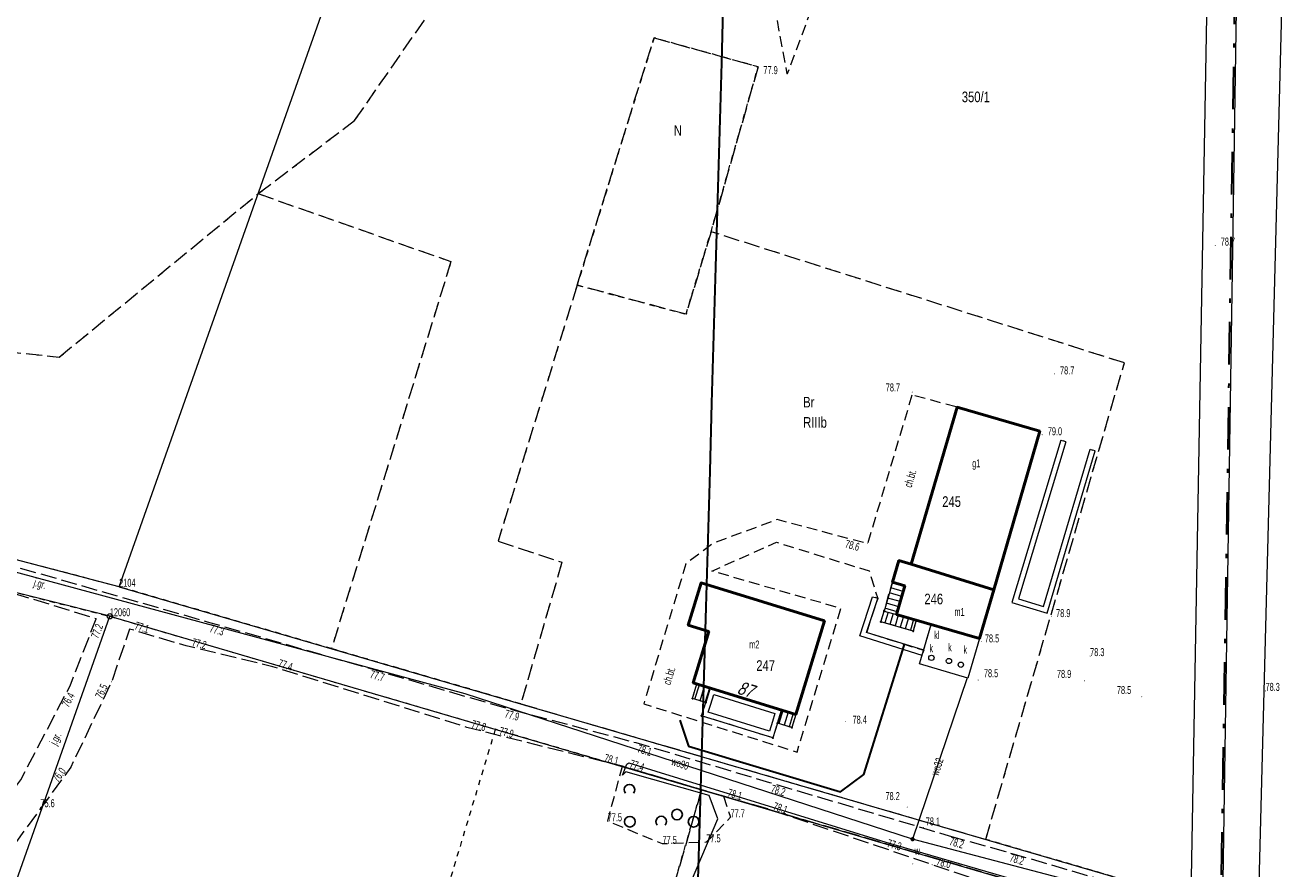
# Model space of a CAD drawing. Header units: metres. Extents: x 6524698 to 6533081, y 5883213 to 5896811.
# Tile 21 of 167: x 6528956 to 6529074, y 5886872 to 5886951. Entities that reach past the tile are written whole.
import ezdxf
from ezdxf.enums import TextEntityAlignment as Align

# ---------------------------------------------------------------- set-up
doc = ezdxf.new("R2010")
doc.units = ezdxf.units.M
doc.header["$MEASUREMENT"] = 0
for name, pattern in [('DASHDOT', [4, 2, -0.9, 0.2, -0.9]), ('mapa zasadnicza$0$1.0_0.5', [1.5, 1, -0.5]), ('mapa zasadnicza$0$1.5_0.5', [2, 1.5, -0.5]), ('mapa zasadnicza$0$219-500', [0]), ('mapa zasadnicza$0$egkk-500', [2, 1.5, -0.5]), ('mapa zasadnicza$0$egug-500', [1, 0.5, -0.5]), ('mapa zasadnicza$0$suep_wn_500', [0])]:
    doc.linetypes.add(name, pattern=pattern)
doc.layers.get('0').update_dxf_attribs({"lineweight": 0})
doc.layers.add('_trasa_os', color=1, linetype='DASHDOT', lineweight=30)
doc.layers.add('Sections span lengths and Marker Balls Plan', color=7, linetype='Continuous', lineweight=0)
for name, color, linetype in [('mapa zasadnicza$0$000 Inne (niezydentyfikowane)', 7, 'Continuous'), ('mapa zasadnicza$0$202-punkt graniczny', 7, 'Continuous'), ('mapa zasadnicza$0$202-punkt graniczny-Atr103', 7, 'Continuous'), ('mapa zasadnicza$0$203-punkt graniczny', 7, 'Continuous'), ('mapa zasadnicza$0$203-punkt graniczny-Atr103', 7, 'Continuous'), ('mapa zasadnicza$0$209-oznaczenie konturu klasyfikacyjnego', 7, 'Continuous'), ('mapa zasadnicza$0$210-oznaczenie konturu użytku gruntowego', 7, 'Continuous'), ('mapa zasadnicza$0$211-numer działki ewidencyjnej', 7, 'Continuous'), ('mapa zasadnicza$0$217-kontur klasyfikacyjny', 7, 'Continuous'), ('mapa zasadnicza$0$218-kontur użytku gruntowego', 7, 'Continuous'), ('mapa zasadnicza$0$219-działka ewidencyjna', 7, 'Continuous'), ('mapa zasadnicza$0$238-Punkt adresowy budynku', 7, 'Continuous'), ('mapa zasadnicza$0$312-budynek ewidencyjny', 7, 'Continuous'), ('mapa zasadnicza$0$312-oznaczenie budynku ewidencyjnego', 7, 'Continuous'), ('mapa zasadnicza$0$312-oznaczenie budynku ewidencyjnego-Atr117', 7, 'Continuous'), ('mapa zasadnicza$0$352-schody', 7, 'Continuous'), ('mapa zasadnicza$0$chodnik', 7, 'Continuous'), ('mapa zasadnicza$0$chodnik-Atr17', 7, 'Continuous'), ('mapa zasadnicza$0$inny obiekt zagospodarowania terenu', 7, 'Continuous'), ('mapa zasadnicza$0$jezdnia', 7, 'Continuous'), ('mapa zasadnicza$0$jezdnia-Atr17', 7, 'Continuous'), ('mapa zasadnicza$0$ogrodzenie trwałe', 7, 'Continuous'), ('mapa zasadnicza$0$osadnik  szambo', 7, 'Continuous'), ('mapa zasadnicza$0$osadnik  szambo-Atr17', 7, 'Continuous'), ('mapa zasadnicza$0$pikieta naturalna', 7, 'Continuous'), ('mapa zasadnicza$0$pikieta naturalna-Atr2', 7, 'Continuous'), ('mapa zasadnicza$0$przewód elektroenergetyczny podziemny', 7, 'Continuous'), ('mapa zasadnicza$0$przewód elektroenergetyczny wysokiego napięcia', 7, 'Continuous'), ('mapa zasadnicza$0$przewód wodociągowy', 7, 'Continuous'), ('mapa zasadnicza$0$przewód wodociągowy-Atr1', 7, 'Continuous'), ('mapa zasadnicza$0$Punkt budynku', 7, 'Continuous'), ('mapa zasadnicza$0$rzędna', 7, 'Continuous'), ('mapa zasadnicza$0$rzędna-Atr2', 7, 'Continuous'), ('mapa zasadnicza$0$taras', 7, 'Continuous'), ('mapa zasadnicza$0$właz do komory lub kanału - okrągły', 7, 'Continuous'), ('mapa zasadnicza$0$właz do komory lub kanału - okrągły-Atr17', 7, 'Continuous'), ('mapa zasadnicza$0$zadrzewienie  zakrzewienie', 7, 'Continuous'), ('mapa zasadnicza$0$zasuwa lub zawór', 7, 'Continuous'), ('mapa zasadnicza$0$zasuwa lub zawór-Atr17', 7, 'Continuous'), ('mapa zasadnicza$0$ściana oporowa (linia)', 7, 'Continuous')]:
    doc.layers.add(name, color=color, linetype=linetype)
doc.styles.add('mapa zasadnicza$0$STANDARD', font='Working1250', dxfattribs={"width": 0.75})
doc.linetypes.add('mapa zasadnicza$0$902-500', pattern='A,3.75,0,[1,ksztalty.shx,S=0.5,R=0,X=0,Y=0],3.75', length=7.5)
doc.linetypes.add('mapa zasadnicza$0$otdn_500', pattern='A,5,0,[21,ksztalty.shx,S=0.5,R=0,X=-1,Y=0]', length=5)

# ---------------------------------------------------------------- blocks, each defined once
blk = doc.blocks.new('mapa zasadnicza$0$203')
at = {"linetype": 'Continuous', "lineweight": 0}
h = blk.add_hatch(color=0, dxfattribs=at)
edge = h.paths.add_edge_path()
edge.add_arc((0, 0), 0.045, 0, 360)
blk = doc.blocks.new('mapa zasadnicza$0$202')
at = {"color": 0, "linetype": 'Continuous', "lineweight": 0}
blk.add_circle((0, 0), 0.25, dxfattribs=at)
blk = doc.blocks.new('mapa zasadnicza$0$PUNKTBUD')
at = {"color": 0}
blk.add_circle((0, 0), 0.045, dxfattribs=at)
blk = doc.blocks.new('mapa zasadnicza$0$US25')
at = {"linetype": 'Continuous', "lineweight": 0}
h = blk.add_hatch(color=0, dxfattribs=at)
edge = h.paths.add_edge_path()
edge.add_arc((0, 0), 0.2, 0, 360)
blk = doc.blocks.new('mapa zasadnicza$0$PW01')
at = {"linetype": 'Continuous', "lineweight": 13}
h = blk.add_hatch(color=0, dxfattribs=at)
edge = h.paths.add_edge_path()
edge.add_arc((0, 0), 0.045, 0, 360)
blk = doc.blocks.new('mapa zasadnicza$0$US22')
at = {"color": 0, "linetype": 'Continuous', "lineweight": 13}
blk.add_circle((0, 0), 0.25, dxfattribs=at)
blk = doc.blocks.new('mapa zasadnicza$0$OTZK1')
at = {"color": 0, "linetype": 'Continuous'}
blk.add_circle((0, 0), 0.5, dxfattribs=at)
blk = doc.blocks.new('mapa zasadnicza$0$OTZK2')
at = {"color": 0, "linetype": 'Continuous'}
blk.add_arc((0, 0), 0.5, 318.85, 221.162, dxfattribs=at)

msp = doc.modelspace()

# ---------------------------------------------------------------- linework, layer by layer
at = {"layer": '_trasa_os', "linetype": 'DASHDOT', "ltscale": 2}
msp.add_lwpolyline([(6529644.25, 5886257.506), (6529433.531, 5886354.176), (6529239.51, 5886504.082), (6529019.862, 5886673.787), (6529068.099, 5886815.315), (6529070.952, 5887003.68), (6529033.32, 5887240.317), (6528980.372, 5887573.115), (6528926.767, 5887910.52), (6528871.358, 5888257.413), (6528824.236, 5888552.869), (6528805.439, 5888820.887), (6528782.648, 5889143.114), (6528759.048, 5889475.999)], dxfattribs=at)
at = {"layer": 'mapa zasadnicza$0$000 Inne (niezydentyfikowane)', "color": 7, "linetype": 'Continuous', "lineweight": 35, "flags": 128}
msp.add_lwpolyline([(6529019.727, 5886870.865), (6529019.91, 5886877.266), (6529020.093, 5886883.666), (6529020.276, 5886890.067), (6529020.459, 5886896.468), (6529020.642, 5886902.869), (6529020.825, 5886909.269), (6529021.009, 5886915.67), (6529021.192, 5886922.071), (6529021.375, 5886928.472), (6529021.558, 5886934.873), (6529021.741, 5886941.273), (6529021.924, 5886947.674), (6529022.107, 5886954.075)], dxfattribs=at)
at = {"layer": 'mapa zasadnicza$0$217-kontur klasyfikacyjny', "color": 92, "linetype": 'mapa zasadnicza$0$egkk-500', "lineweight": 18, "flags": 128}
for points in [[(6528987.4, 5886942.25), (6529004.73, 5886967.17)], [(6529008.33, 5886926.77), (6529015.56, 5886950.02)], [(6529015.56, 5886950.02), (6529025.35, 5886947.3)], [(6529025.35, 5886947.3), (6529020.92, 5886931.79)], [(6528978.33, 5886935.37), (6528987.4, 5886942.25)], [(6528959.62, 5886920), (6528978.33, 5886935.37)], [(6528978.33, 5886935.37), (6528996.46, 5886928.98)], [(6528831.2, 5886933.59), (6528959.62, 5886920)], [(6529020.92, 5886931.79), (6529018.57, 5886924.03)], [(6529059.8, 5886919.45), (6529020.92, 5886931.79)], [(6528996.46, 5886928.98), (6528985.22, 5886892.58)], [(6529008.33, 5886926.77), (6529000.89, 5886902.7)], [(6529018.57, 5886924.03), (6529008.33, 5886926.77)], [(6529046.76, 5886874.64), (6529059.8, 5886919.45)], [(6529000.89, 5886902.7), (6529006.9, 5886900.7)], [(6529006.9, 5886900.7), (6529003.03, 5886887.39)], [(6528985.22, 5886892.58), (6529003.03, 5886887.39)], [(6529003.03, 5886887.39), (6529046.76, 5886874.64)], [(6529020.03, 5886879.31), (6529010.63, 5886846.7)], [(6529069.39, 5886864.83), (6529020.03, 5886879.31)], [(6529046.76, 5886874.64), (6529081.72, 5886864.45)]]:
    msp.add_lwpolyline(points, dxfattribs=at)
at = {"layer": 'mapa zasadnicza$0$218-kontur użytku gruntowego', "color": 3, "linetype": 'mapa zasadnicza$0$egug-500', "lineweight": 18, "flags": 128}
for points in [[(6528987.4, 5886942.25), (6529004.73, 5886967.17)], [(6529015.56, 5886950.02), (6529008.33, 5886926.77)], [(6529025.35, 5886947.3), (6529015.56, 5886950.02)], [(6529020.92, 5886931.79), (6529025.35, 5886947.3)], [(6528978.33, 5886935.37), (6528987.4, 5886942.25)], [(6528959.62, 5886920), (6528978.33, 5886935.37)], [(6528978.33, 5886935.37), (6528996.46, 5886928.98)], [(6528831.2, 5886933.59), (6528959.62, 5886920)], [(6528965.25, 5886898.4), (6528831.2, 5886933.59)], [(6529018.57, 5886924.03), (6529020.92, 5886931.79)], [(6529059.8, 5886919.45), (6529020.92, 5886931.79)], [(6528832.63, 5886928.74), (6528964.37, 5886895.63)], [(6528996.46, 5886928.98), (6528985.22, 5886892.58)], [(6529008.33, 5886926.77), (6529000.89, 5886902.7)], [(6529008.33, 5886926.77), (6529018.57, 5886924.03)], [(6529046.76, 5886874.64), (6529059.8, 5886919.45)], [(6529000.89, 5886902.7), (6529006.9, 5886900.7)], [(6529006.9, 5886900.7), (6529003.03, 5886887.39)], [(6528985.22, 5886892.58), (6528965.25, 5886898.4)], [(6528964.37, 5886895.63), (6529000.63, 5886885)], [(6529003.03, 5886887.39), (6528985.22, 5886892.58)], [(6529003.03, 5886887.39), (6529046.76, 5886874.64)], [(6529000.63, 5886885), (6528995, 5886866.3)], [(6529020.03, 5886879.31), (6529000.63, 5886885)], [(6529010.63, 5886846.7), (6529020.03, 5886879.31)], [(6529020.03, 5886879.31), (6529069.39, 5886864.83)], [(6529081.72, 5886864.45), (6529046.76, 5886874.64)]]:
    msp.add_lwpolyline(points, dxfattribs=at)
at = {"layer": 'mapa zasadnicza$0$219-działka ewidencyjna', "color": 7, "linetype": 'mapa zasadnicza$0$219-500', "lineweight": 18, "flags": 128}
for points in [[(6528965.25, 5886898.4), (6529009.62, 5887023.87)], [(6528965.25, 5886898.4), (6528816.89, 5886937.35)], [(6528964.37, 5886895.63), (6528807.89, 5886934.96)], [(6528965.25, 5886898.4), (6529081.72, 5886864.45)], [(6528944.32, 5886838.99), (6528964.37, 5886895.63)], [(6528964.37, 5886895.63), (6529069.39, 5886864.83)]]:
    msp.add_lwpolyline(points, dxfattribs=at)
at = {"layer": 'mapa zasadnicza$0$312-budynek ewidencyjny', "color": 7, "linetype": 'Continuous', "lineweight": 50, "flags": 128}
for points in [[(6529039.75, 5886900.53), (6529044.06, 5886915.29)], [(6529044.06, 5886915.29), (6529051.85, 5886913.02)], [(6529051.85, 5886913.02), (6529047.51, 5886898.12)], [(6529037.99, 5886898.83), (6529038.58, 5886900.87)], [(6529038.58, 5886900.87), (6529039.75, 5886900.53)], [(6529047.51, 5886898.12), (6529039.75, 5886900.53)], [(6529039.75, 5886900.53), (6529047.51, 5886898.12)], [(6529039.16, 5886898.49), (6529037.99, 5886898.83)], [(6529018.76, 5886894.79), (6529019.99, 5886898.78)], [(6529019.99, 5886898.78), (6529031.61, 5886895.19)], [(6529038.37, 5886895.79), (6529039.16, 5886898.49)], [(6529047.51, 5886898.12), (6529046.17, 5886893.52)], [(6529046.17, 5886893.52), (6529038.37, 5886895.79)], [(6529020.72, 5886894.18), (6529018.76, 5886894.79)], [(6529019.24, 5886889.37), (6529020.72, 5886894.18)], [(6529031.61, 5886895.19), (6529028.9, 5886886.39)], [(6529028.9, 5886886.39), (6529019.24, 5886889.37)]]:
    msp.add_lwpolyline(points, dxfattribs=at)
at = {"layer": 'mapa zasadnicza$0$352-schody', "color": 7, "linetype": 'Continuous', "lineweight": 18, "flags": 128}
for points in [[(6529039.16, 5886898.49), (6529037.99, 5886898.83), (6529037.2, 5886896.11), (6529038.37, 5886895.79)], [(6529039.16, 5886898.49), (6529037.99, 5886898.83), (6529037.2, 5886896.11), (6529038.37, 5886895.79)], [(6529040.23, 5886895.26), (6529039.94, 5886894.23), (6529036.91, 5886895.11), (6529037.2, 5886896.11), (6529038.37, 5886895.79)], [(6529040.23, 5886895.26), (6529039.94, 5886894.23), (6529036.91, 5886895.11), (6529037.2, 5886896.11), (6529038.37, 5886895.79)], [(6529020.42, 5886887.51), (6529019.18, 5886887.9), (6529019.59, 5886889.26), (6529020.84, 5886888.88)], [(6529020.42, 5886887.51), (6529019.18, 5886887.9), (6529019.59, 5886889.26), (6529020.84, 5886888.88)], [(6529028.9, 5886886.39), (6529028.53, 5886885.16), (6529027.17, 5886885.57), (6529027.55, 5886886.81)], [(6529028.9, 5886886.39), (6529028.53, 5886885.16), (6529027.17, 5886885.57), (6529027.55, 5886886.81)]]:
    msp.add_lwpolyline(points, close=True, dxfattribs=at)
for points in [[(6529038.866, 5886897.486), (6529037.696, 5886897.817)], [(6529039.007, 5886897.966), (6529037.835, 5886898.297)], [(6529039.147, 5886898.446), (6529037.975, 5886898.777)], [(6529038.585, 5886896.526), (6529037.417, 5886896.857)], [(6529038.726, 5886897.006), (6529037.556, 5886897.337)], [(6529037.572, 5886896.008), (6529037.272, 5886895.005)], [(6529038.445, 5886896.046), (6529037.277, 5886896.376)], [(6529038.055, 5886895.876), (6529037.752, 5886894.866)], [(6529038.537, 5886895.743), (6529038.232, 5886894.726)], [(6529039.017, 5886895.606), (6529038.712, 5886894.587)], [(6529039.498, 5886895.468), (6529039.192, 5886894.447)], [(6529039.979, 5886895.331), (6529039.672, 5886894.308)], [(6529019.41, 5886887.828), (6529019.843, 5886889.183)], [(6529019.887, 5886887.678), (6529020.322, 5886889.038)], [(6529020.364, 5886887.528), (6529020.8, 5886888.892)], [(6529027.691, 5886886.766), (6529027.309, 5886885.528)], [(6529028.168, 5886886.618), (6529027.788, 5886885.384)], [(6529028.645, 5886886.469), (6529028.266, 5886885.239)]]:
    msp.add_lwpolyline(points, dxfattribs=at)
at = {"layer": 'mapa zasadnicza$0$chodnik', "color": 7, "linetype": 'mapa zasadnicza$0$1.0_0.5', "lineweight": 18, "flags": 128}
for points in [[(6529039.82, 5886916.43), (6529035.65, 5886902.45), (6529027.15, 5886904.72), (6529021.15, 5886902.49), (6529018.56, 5886900.57), (6529014.59, 5886887.39), (6529029.02, 5886882.86), (6529033.15, 5886896.35), (6529021, 5886899.88), (6529027.07, 5886902.58), (6529035.8, 5886899.89), (6529036.6, 5886897.3), (6529035.56, 5886894.11), (6529040.92, 5886892.43), (6529041.62, 5886894.84), (6529040.23, 5886895.26), (6529039.94, 5886894.23), (6529036.91, 5886895.11), (6529037.2, 5886896.11), (6529037.99, 5886898.83), (6529038.58, 5886900.87), (6529039.75, 5886900.53), (6529044.06, 5886915.29)], [(6529018.76, 5886894.79), (6529019.99, 5886898.78), (6529031.61, 5886895.19), (6529028.9, 5886886.39), (6529028.53, 5886885.16), (6529027.17, 5886885.57), (6529026.74, 5886884.19), (6529020.03, 5886886.27), (6529020.42, 5886887.51), (6529019.18, 5886887.9), (6529019.59, 5886889.26), (6529019.24, 5886889.37), (6529020.72, 5886894.18)]]:
    msp.add_lwpolyline(points, close=True, dxfattribs=at)
at = {"layer": 'mapa zasadnicza$0$inny obiekt zagospodarowania terenu', "color": 7, "linetype": 'mapa zasadnicza$0$1.0_0.5', "lineweight": 18, "flags": 128}
msp.add_lwpolyline([(6529041.86, 5886983.54), (6529028.09, 5886946.63), (6529019.95, 5886990.51), (6529022.35, 5887019.68), (6529053.05, 5887011.05)], close=True, dxfattribs=at)
at = {"layer": 'mapa zasadnicza$0$jezdnia', "color": 7, "linetype": 'mapa zasadnicza$0$1.5_0.5', "lineweight": 18, "flags": 128}
msp.add_lwpolyline([(6529043.33, 5886874.99), (6529048.7, 5886873.48), (6529066.19, 5886868.38), (6529084.6, 5886862.8), (6529083.64, 5886859.99), (6529065.05, 5886865.36), (6529048.15, 5886870.12), (6529041.72, 5886872.26), (6529026.28, 5886877.5), (6529022.1, 5886878.7), (6529012.59, 5886881.52), (6529000.47, 5886884.53), (6528997.96, 5886885.18), (6528979.71, 5886890.88), (6528971.56, 5886892.84), (6528966.23, 5886894.42), (6528964.53, 5886889.46), (6528960.7, 5886881.44), (6528955.6, 5886874.46), (6528950.22, 5886867.27), (6528949.21, 5886865.69), (6528947.06, 5886866.81), (6528947.45, 5886867.41), (6528951.06, 5886873.58), (6528955.99, 5886880.23), (6528960.63, 5886889.09), (6528963.09, 5886895.39), (6528951.51, 5886898.95), (6528951.98, 5886901.3), (6528973.54, 5886895.11), (6528988.81, 5886890.73), (6529001.36, 5886887.07), (6529013.84, 5886883.75), (6529026.43, 5886880)], close=True, dxfattribs=at)
at = {"layer": 'mapa zasadnicza$0$ogrodzenie trwałe', "color": 7, "linetype": 'mapa zasadnicza$0$902-500', "lineweight": 35, "flags": 128}
msp.add_lwpolyline([(6529017.99, 5886885.84), (6529018.81, 5886883.4), (6529033.11, 5886879.13), (6529035.31, 5886880.74), (6529038.96, 5886892.46), (6529039.13, 5886892.99)], dxfattribs=at)
at = {"layer": 'mapa zasadnicza$0$osadnik  szambo', "color": 34, "linetype": 'Continuous', "lineweight": 18, "flags": 128}
msp.add_lwpolyline([(6529046.17, 5886893.52), (6529045.09, 5886889.82), (6529040.54, 5886891.14), (6529040.85, 5886892.19), (6529041.62, 5886894.84)], close=True, dxfattribs=at)
at = {"layer": 'mapa zasadnicza$0$przewód elektroenergetyczny podziemny', "color": 1, "linetype": 'Continuous', "lineweight": 18, "flags": 128}
for points in [[(6529012.59, 5886880.67), (6529012.99, 5886881.71), (6529013.2, 5886881.83), (6529037.36, 5886874.37), (6529052.87, 5886869.87), (6529070.04, 5886864.91), (6529070.53, 5886864.44), (6529071.33, 5886862.53), (6529071.04, 5886862.19)], [(6529014.38, 5886857.34), (6529014.83, 5886857.32), (6529015.76, 5886860.73), (6529018.55, 5886869.49), (6529021.55, 5886876.59), (6529020.75, 5886878.76), (6529012.91, 5886880.99), (6529012.59, 5886880.67)]]:
    msp.add_lwpolyline(points, dxfattribs=at)
at = {"layer": 'mapa zasadnicza$0$przewód elektroenergetyczny wysokiego napięcia', "color": 1, "linetype": 'mapa zasadnicza$0$suep_wn_500', "lineweight": 18, "flags": 128}
msp.add_lwpolyline([(6529071.09, 5887003.91), (6529068.21, 5886815.42)], dxfattribs=at)
at = {"layer": 'mapa zasadnicza$0$przewód wodociągowy', "color": 5, "linetype": 'Continuous', "lineweight": 18, "flags": 128}
for points in [[(6529085.74, 5886862.6), (6529081.57, 5886863.7), (6529039.88, 5886874.66), (6529010.07, 5886884.35), (6528997.81, 5886888.34), (6528948.15, 5886901.76), (6528920.76, 5886908.49), (6528905.48, 5886911.1), (6528847.48, 5886926.24), (6528828.41, 5886931.56), (6528784.65, 5886942.03), (6528765.39, 5886947.1), (6528736.63, 5886955.59), (6528675.95, 5886974.46), (6528666.03, 5886977.36), (6528658.36, 5886979.28), (6528651.52, 5886980.24)], [(6529045.03, 5886889.84), (6529039.88, 5886874.66)]]:
    msp.add_lwpolyline(points, dxfattribs=at)
at = {"layer": 'mapa zasadnicza$0$taras', "color": 0, "lineweight": 18}
for p, q in [((6529020.42, 5886887.51), (6529020.84, 5886888.88)), ((6529020.84, 5886888.88), (6529027.55, 5886886.81)), ((6529020.897, 5886887.362), (6529021.171, 5886888.254)), ((6529021.171, 5886888.254), (6529026.926, 5886886.48)), ((6529020.03, 5886886.27), (6529020.42, 5886887.51)), ((6529020.658, 5886886.599), (6529020.897, 5886887.362)), ((6529026.74, 5886884.19), (6529020.03, 5886886.27)), ((6529026.411, 5886884.816), (6529020.658, 5886886.599)), ((6529026.926, 5886886.48), (6529026.692, 5886885.718)), ((6529027.55, 5886886.81), (6529027.17, 5886885.57)), ((6529026.692, 5886885.718), (6529026.411, 5886884.816)), ((6529027.17, 5886885.57), (6529026.74, 5886884.19))]:
    msp.add_line(p, q, dxfattribs=at)
at = {"layer": 'mapa zasadnicza$0$zadrzewienie  zakrzewienie', "color": 7, "linetype": 'mapa zasadnicza$0$1.0_0.5', "lineweight": 18, "flags": 128}
msp.add_lwpolyline([(6529022.1, 5886878.7), (6529022.76, 5886876.73), (6529020.48, 5886874.37), (6529016.36, 5886874.22), (6529011.2, 5886876.35), (6529012.59, 5886881.52)], close=True, dxfattribs=at)
at = {"layer": 'mapa zasadnicza$0$ściana oporowa (linia)', "color": 0, "linetype": 'mapa zasadnicza$0$otdn_500', "lineweight": 18}
for p, q in [((6529053.821, 5886912.183), (6529049.209, 5886896.934)), ((6529053.821, 5886912.183), (6529054.06, 5886912.11)), ((6529052.538, 5886895.917), (6529057.06, 5886911.189)), ((6529057.06, 5886911.189), (6529056.82, 5886911.26)), ((6529035.557, 5886894.113), (6529036.598, 5886897.303)), ((6529036.598, 5886897.303), (6529036.36, 5886897.38)), ((6529049.209, 5886896.934), (6529052.538, 5886895.917)), ((6529040.925, 5886892.429), (6529035.557, 5886894.113)), ((6529040.925, 5886892.429), (6529040.85, 5886892.19))]:
    msp.add_line(p, q, dxfattribs=at)
at = {"layer": 'mapa zasadnicza$0$ściana oporowa (linia)', "color": 0, "lineweight": 18}
for p, q in [((6529054.299, 5886912.037), (6529049.831, 5886897.266)), ((6529054.299, 5886912.037), (6529054.06, 5886912.11)), ((6529052.202, 5886896.543), (6529056.58, 5886911.331)), ((6529056.58, 5886911.331), (6529056.82, 5886911.26)), ((6529034.923, 5886893.787), (6529036.122, 5886897.457)), ((6529036.122, 5886897.457), (6529036.36, 5886897.38)), ((6529049.831, 5886897.266), (6529052.202, 5886896.543)), ((6529040.775, 5886891.951), (6529034.923, 5886893.787)), ((6529040.775, 5886891.951), (6529040.85, 5886892.19))]:
    msp.add_line(p, q, dxfattribs=at)
at = {"layer": 'Sections span lengths and Marker Balls Plan', "color": 1, "flags": 128}
for points in [[(6529645.501, 5886260.233), (6529435.239, 5886356.999), (6529241.711, 5886506.931), (6529021.682, 5886674.335), (6529071.055, 5886814.802), (6529075.939, 5887004.036), (6529036.876, 5887240.883), (6528983.927, 5887573.681), (6528930.322, 5887911.086), (6528874.913, 5888257.98), (6528827.216, 5888553.211), (6528809.03, 5888821.14), (6528786.24, 5889143.367), (6528762.639, 5889476.253)], [(6529643, 5886254.779), (6529431.358, 5886350.582), (6529237.798, 5886501.866), (6529015.745, 5886672.549), (6529065.143, 5886815.828), (6529068.458, 5887003.501), (6529030.555, 5887239.878), (6528977.607, 5887572.675), (6528924.002, 5887910.08), (6528868.593, 5888256.972), (6528821.256, 5888552.527), (6528802.646, 5888820.69), (6528779.855, 5889142.917), (6528756.255, 5889475.801)]]:
    msp.add_lwpolyline(points, dxfattribs=at)

# ---------------------------------------------------------------- block references
at = {"layer": 'mapa zasadnicza$0$202-punkt graniczny', "color": 7, "linetype": 'Continuous', "lineweight": 18}
msp.add_blockref('mapa zasadnicza$0$202', (6528964.37, 5886895.63), dxfattribs=at)
at = {"layer": 'mapa zasadnicza$0$203-punkt graniczny', "color": 7, "linetype": 'Continuous', "lineweight": 18}
msp.add_blockref('mapa zasadnicza$0$203', (6528965.25, 5886898.4), dxfattribs=at)
at = {"layer": 'mapa zasadnicza$0$pikieta naturalna', "color": 7, "linetype": 'Continuous', "lineweight": 13}
for p, rotation in [((6529028.08, 5886946.63), 359.978), ((6529068.35, 5886930.5), 359.919), ((6529053.25, 5886918.42), 0.022), ((6529039.85, 5886916.71), 359.8640000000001), ((6529052.07, 5886912.69), 359.8219999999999), ((6529035.65, 5886902.45), 359.917), ((6529052.96, 5886895.59), 359.837), ((6529046.35, 5886893.23), 0.088), ((6529046.05, 5886889.62), 0.116), ((6529056.04, 5886889.55), 359.869), ((6529061.44, 5886888.06), 359.663), ((6529033.59, 5886885.74), 0.062), ((6529039.38, 5886877.68), 359.672), ((6529040.89, 5886875.77), 0.107), ((6529039.9, 5886872.34), 0.147)]:
    msp.add_blockref('mapa zasadnicza$0$PW01', p, dxfattribs=dict(at, rotation=rotation))
for p in [(6528963.09, 5886895.39), (6528966.23, 5886894.42), (6528973.54, 5886895.11), (6528971.56, 5886892.84), (6529056.58, 5886891.88), (6528979.71, 5886890.88), (6528988.81, 5886890.73), (6528964.53, 5886889.46), (6528960.63, 5886889.09), (6529073.08, 5886888.61), (6529001.36, 5886887.07), (6528997.96, 5886885.18), (6529000.47, 5886884.53), (6529013.84, 5886883.75), (6528960.7, 5886881.44), (6529012.59, 5886881.52), (6529026.43, 5886880), (6528957.85, 5886877.67), (6529022.1, 5886878.7), (6529022.76, 5886876.73), (6529026.28, 5886877.5), (6529011.2, 5886876.35), (6529016.36, 5886874.22), (6529020.48, 5886874.37), (6529043.33, 5886874.99), (6529048.7, 5886873.48), (6529041.72, 5886872.26)]:
    msp.add_blockref('mapa zasadnicza$0$PW01', p, dxfattribs=at)
at = {"layer": 'mapa zasadnicza$0$Punkt budynku', "color": 5, "linetype": 'Continuous', "lineweight": 18}
for p in [(6529044.06, 5886915.29), (6529051.85, 5886913.02), (6529038.58, 5886900.87), (6529039.75, 5886900.53), (6529037.99, 5886898.83), (6529019.99, 5886898.78), (6529039.16, 5886898.49), (6529047.51, 5886898.12), (6529037.2, 5886896.11), (6529038.37, 5886895.79), (6529040.23, 5886895.26), (6529018.76, 5886894.79), (6529020.72, 5886894.18), (6529031.61, 5886895.19), (6529036.91, 5886895.11), (6529039.94, 5886894.23), (6529046.17, 5886893.52), (6529019.24, 5886889.37), (6529019.59, 5886889.26), (6529020.84, 5886888.88), (6529019.18, 5886887.9), (6529020.42, 5886887.51), (6529020.03, 5886886.27), (6529027.55, 5886886.81), (6529028.9, 5886886.39), (6529027.17, 5886885.57), (6529028.53, 5886885.16), (6529026.74, 5886884.19)]:
    msp.add_blockref('mapa zasadnicza$0$PUNKTBUD', p, dxfattribs=at)
at = {"layer": 'mapa zasadnicza$0$rzędna', "color": 1, "linetype": 'Continuous', "lineweight": 18}
for p in [(6529013.2, 5886881.83), (6529037.36, 5886874.37)]:
    msp.add_blockref('mapa zasadnicza$0$PW01', p, dxfattribs=at)
at = {"layer": 'mapa zasadnicza$0$właz do komory lub kanału - okrągły', "color": 7, "linetype": 'Continuous', "lineweight": 18}
for p, rotation in [((6529041.65, 5886891.72), 0.109), ((6529043.3, 5886891.42), 0.308), ((6529044.42, 5886891.07), 0.293)]:
    msp.add_blockref('mapa zasadnicza$0$US22', p, dxfattribs=dict(at, rotation=rotation))
at = {"layer": 'mapa zasadnicza$0$zadrzewienie  zakrzewienie', "color": 7, "linetype": 'Continuous', "lineweight": 18}
for name, p in [('mapa zasadnicza$0$OTZK2', (6529013.244, 5886879.317)), ('mapa zasadnicza$0$OTZK1', (6529013.286, 5886876.306)), ('mapa zasadnicza$0$OTZK2', (6529016.244, 5886876.317)), ('mapa zasadnicza$0$OTZK1', (6529017.727, 5886876.977)), ('mapa zasadnicza$0$OTZK1', (6529019.286, 5886876.306))]:
    msp.add_blockref(name, p, dxfattribs=at)
at = {"layer": 'mapa zasadnicza$0$zasuwa lub zawór', "color": 5, "linetype": 'Continuous', "lineweight": 18, "rotation": 346.063}
msp.add_blockref('mapa zasadnicza$0$US25', (6529039.88, 5886874.66), dxfattribs=at)

# ---------------------------------------------------------------- texts
at = {"layer": 'mapa zasadnicza$0$202-punkt graniczny-Atr103', "color": 7, "style": 'mapa zasadnicza$0$STANDARD', "width": 0.667}
msp.add_text('12060', height=0.75, dxfattribs=at).set_placement((6528964.37, 5886895.63))
at = {"layer": 'mapa zasadnicza$0$203-punkt graniczny-Atr103', "color": 7, "style": 'mapa zasadnicza$0$STANDARD', "width": 0.667}
msp.add_text('2104', height=0.75, dxfattribs=at).set_placement((6528965.25, 5886898.4))
at = {"layer": 'mapa zasadnicza$0$209-oznaczenie konturu klasyfikacyjnego', "color": 3, "linetype": 'Continuous', "lineweight": 18, "style": 'mapa zasadnicza$0$STANDARD', "width": 0.79}
msp.add_text('RIIIb', height=1, dxfattribs=at).set_placement((6529029.59, 5886914.36), align=Align.TOP_LEFT)
at = {"layer": 'mapa zasadnicza$0$210-oznaczenie konturu użytku gruntowego', "color": 3, "linetype": 'Continuous', "lineweight": 18, "style": 'mapa zasadnicza$0$STANDARD', "width": 0.79}
for s, p in [('N', (6529017.42, 5886940.81)), ('Br', (6529029.59, 5886915.26))]:
    msp.add_text(s, height=1, dxfattribs=at).set_placement(p)
at = {"layer": 'mapa zasadnicza$0$211-numer działki ewidencyjnej', "color": 7, "linetype": 'Continuous', "lineweight": 18, "style": 'mapa zasadnicza$0$STANDARD', "width": 0.79}
msp.add_text('350/1', height=1, dxfattribs=at).set_placement((6529044.51, 5886943.97))
at = {"layer": 'mapa zasadnicza$0$238-Punkt adresowy budynku', "color": 7, "linetype": 'Continuous', "lineweight": 25, "style": 'mapa zasadnicza$0$STANDARD', "oblique": 15, "width": 0.79}
msp.add_text('87', height=1.25, rotation=342.852, dxfattribs=at).set_placement((6529024, 5886888.16), align=Align.CENTER)
at = {"layer": 'mapa zasadnicza$0$312-oznaczenie budynku ewidencyjnego', "color": 7, "linetype": 'Continuous', "lineweight": 18, "style": 'mapa zasadnicza$0$STANDARD', "width": 0.79}
for s, p in [('245', (6529042.67, 5886905.91)), ('246', (6529040.99, 5886896.75))]:
    msp.add_text(s, height=1, dxfattribs=at).set_placement(p)
msp.add_text('247', height=1, dxfattribs=at).set_placement((6529026.06, 5886890.99), align=Align.MIDDLE_CENTER)
at = {"layer": 'mapa zasadnicza$0$312-oznaczenie budynku ewidencyjnego-Atr117', "color": 7, "style": 'mapa zasadnicza$0$STANDARD', "width": 0.667}
for s, p in [('g1', (6529045.87, 5886910.01)), ('m1', (6529044.3, 5886896.04)), ('m2', (6529024.99, 5886892.97))]:
    msp.add_text(s, height=0.75, dxfattribs=at).set_placement(p, align=Align.MIDDLE_CENTER)
at = {"layer": 'mapa zasadnicza$0$chodnik-Atr17', "color": 7, "style": 'mapa zasadnicza$0$STANDARD', "width": 0.667}
for p in [(6529039.78, 5886907.67), (6529017.1, 5886889.11)]:
    msp.add_text('ch.bt.', height=0.75, rotation=73.391, dxfattribs=at).set_placement(p)
at = {"layer": 'mapa zasadnicza$0$jezdnia-Atr17', "color": 7, "style": 'mapa zasadnicza$0$STANDARD', "width": 0.667}
for rotation, p in [(343.98, (6528957.16, 5886898.48)), (62.358, (6528959.33, 5886883.44))]:
    msp.add_text('j.gr.', height=0.75, rotation=rotation, dxfattribs=at).set_placement(p)
at = {"layer": 'mapa zasadnicza$0$osadnik  szambo-Atr17', "color": 34, "style": 'mapa zasadnicza$0$STANDARD', "width": 0.667}
msp.add_text('kl', height=0.75, rotation=359.537, dxfattribs=at).set_placement((6529041.91, 5886893.48))
at = {"layer": 'mapa zasadnicza$0$pikieta naturalna-Atr2', "color": 7, "style": 'mapa zasadnicza$0$STANDARD', "width": 0.667}
for s, p in [('77.9', (6529025.85, 5886946.61)), ('78.7', (6529068.87, 5886930.49)), ('78.7', (6529053.75, 5886918.37)), ('78.7', (6529037.36, 5886916.77)), ('79.0', (6529052.6, 5886912.65)), ('78.9', (6529053.38, 5886895.55)), ('78.5', (6529046.68, 5886893.17)), ('78.3', (6529056.58, 5886891.88)), ('78.9', (6529053.46, 5886889.83)), ('78.5', (6529059.1, 5886888.32)), ('78.3', (6529073.08, 5886888.61)), ('78.4', (6529034.23, 5886885.53)), ('78.2', (6529037.33, 5886878.34)), ('75.6', (6528957.84, 5886877.67)), ('77.5', (6529011.2, 5886876.35)), ('77.7', (6529022.76, 5886876.73)), ('77.5', (6529016.36, 5886874.22)), ('77.5', (6529020.48, 5886874.37))]:
    msp.add_text(s, height=0.75, dxfattribs=at).set_placement(p)
for s, rotation, p in [('78.6', 345.048, (6529033.47, 5886902.1)), ('77.2', 68.671, (6528963.27, 5886893.47)), ('77.1', 343.489, (6528966.64, 5886894.42)), ('77.3', 343.995, (6528973.69, 5886894.16)), ('77.2', 346.478, (6528972.04, 5886892.84)), ('77.4', 342.655, (6528980.14, 5886890.89)), ('77.7', 343.742, (6528988.78, 5886889.85)), ('76.4', 62.359, (6528960.48, 5886887)), ('76.5', 64.473, (6528963.63, 5886887.81)), ('77.9', 345.103, (6529001.46, 5886886.13)), ('77.8', 345.481, (6528998.33, 5886885.15)), ('77.9', 346.052, (6529000.94, 5886884.5)), ('78.1', 343.413, (6529013.92, 5886882.86)), ('78.1', 346.052, (6529010.82, 5886881.96)), ('76.0', 53.846, (6528959.5, 5886879.95)), ('78.1', 343.982, (6529022.42, 5886878.7)), ('78.2', 343.487, (6529026.49, 5886879.08)), ('78.1', 341.254, (6529026.7, 5886877.45)), ('78.2', 343.304, (6529043.28, 5886874.15)), ('78.0', 344.354, (6529042.07, 5886872.26)), ('78.2', 343.743, (6529048.95, 5886872.59))]:
    msp.add_text(s, height=0.75, rotation=rotation, dxfattribs=at).set_placement(p)
for s, p in [('78.5', (6529046.59, 5886890.27)), ('78.1', (6529041.12, 5886876.33))]:
    msp.add_text(s, height=0.75, dxfattribs=at).set_placement(p, align=Align.MIDDLE_LEFT)
at = {"layer": 'mapa zasadnicza$0$przewód wodociągowy-Atr1', "color": 5, "style": 'mapa zasadnicza$0$STANDARD', "width": 0.667}
for s, rotation, p in [('wo32', 71.26, (6529041.93, 5886880.7)), ('wo90', 341.993, (6529017.24, 5886882.019))]:
    msp.add_text(s, height=0.75, rotation=rotation, dxfattribs=at).set_placement(p, align=Align.MIDDLE_LEFT)
at = {"layer": 'mapa zasadnicza$0$rzędna-Atr2', "color": 1, "style": 'mapa zasadnicza$0$STANDARD', "width": 0.667}
for s, rotation, p in [('77.4', 342.84, (6529013.32, 5886881.79)), ('77.3', 343.821, (6529037.52, 5886874.32))]:
    msp.add_text(s, height=0.75, rotation=rotation, dxfattribs=at).set_placement(p, align=Align.MIDDLE_LEFT)
at = {"layer": 'mapa zasadnicza$0$właz do komory lub kanału - okrągły-Atr17', "color": 7, "style": 'mapa zasadnicza$0$STANDARD', "width": 0.667}
for p in [(6529041.46, 5886892.24), (6529043.22, 5886892.33), (6529044.67, 5886892.11)]:
    msp.add_text('k', height=0.75, dxfattribs=at).set_placement(p)
at = {"layer": 'mapa zasadnicza$0$zasuwa lub zawór-Atr17', "color": 5, "style": 'mapa zasadnicza$0$STANDARD', "width": 0.667}
msp.add_text('w', height=0.75, dxfattribs=at).set_placement((6529040.07, 5886873.2))

doc.saveas('drawing.dxf')
